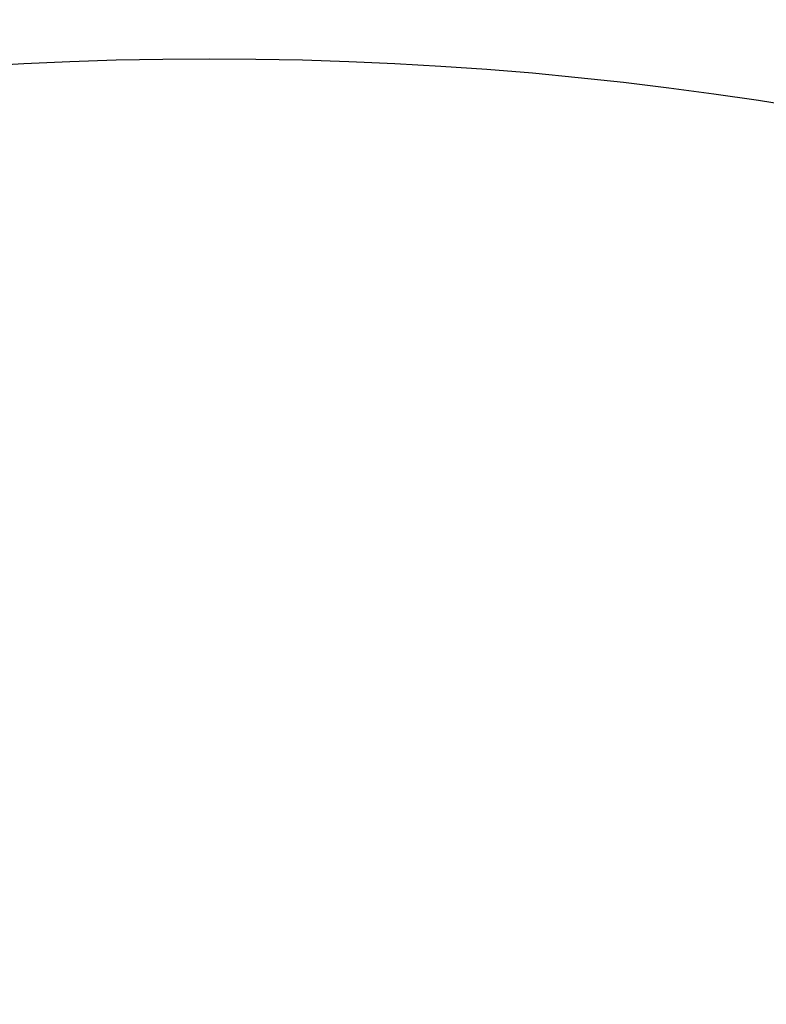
# Model space of a CAD drawing. Header units: millimetres. Extents: x 0 to 297, y 0 to 210.
# Tile 151 of 256: x 57.29 to 57.903, y 157.144 to 157.953. Entities that reach past the tile are written whole.
import ezdxf

# ---------------------------------------------------------------- set-up
doc = ezdxf.new("R2010")
doc.units = ezdxf.units.MM
doc.header["$LTSCALE"] = 16.335
doc.layers.get('0').update_dxf_attribs({"linetype": 'CONTINUOUS'})
doc.layers.add('AXES_REF', color=7, linetype='CONTINUOUS')

msp = doc.modelspace()

# ---------------------------------------------------------------- linework, layer by layer
at = {"color": 7, "linetype": 'Continuous'}
for radius in [4.84791, 4.8475, 4.81646]:
    msp.add_circle((57.44573, 154.95648), radius, dxfattribs=at)
msp.add_arc((57.44573, 154.95648), 4.8, 278.27713, 261.72287, dxfattribs=at)
at = {"layer": 'AXES_REF', "color": 9, "linetype": 'Continuous'}
for radius in [4.42226, 2.96429]:
    msp.add_circle((57.44573, 154.95648), radius, dxfattribs=at)
at = {"layer": 'AXES_REF', "color": 7, "linetype": 'Continuous'}
msp.add_arc((57.44573, 154.95648), 4.91, 143.27538, 36.72462, dxfattribs=at)

doc.saveas('drawing.dxf')
